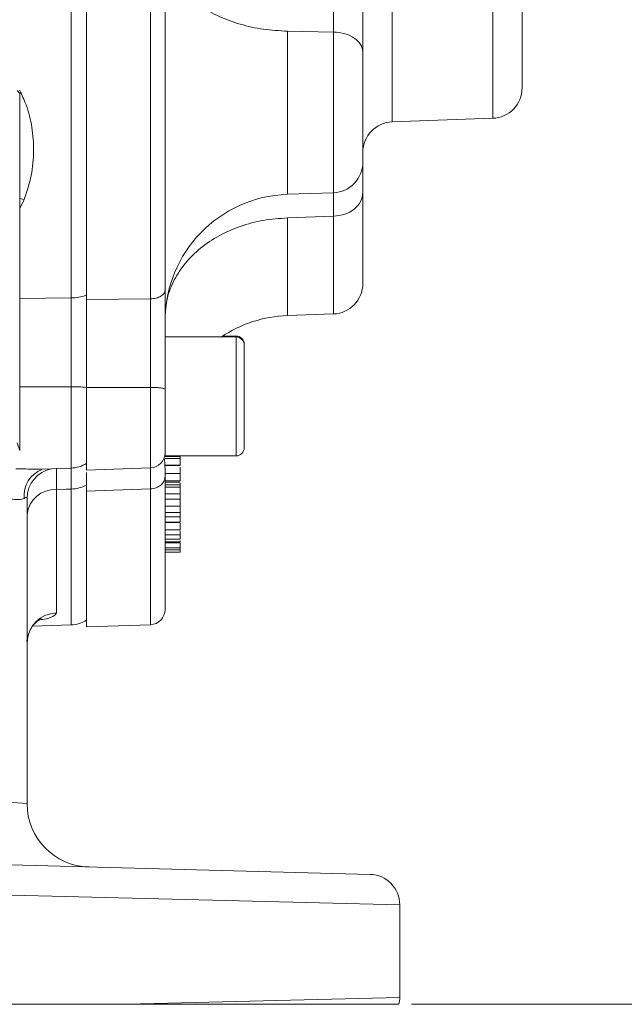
# Model space of a CAD drawing. Header units: inches. Extents: x 0.3 to 33.9, y 0.2 to 21.6.
# Tile 11 of 26: x 25.3 to 27.7, y 5 to 8.9. Entities that reach past the tile are written whole.
import ezdxf

# ---------------------------------------------------------------- set-up
doc = ezdxf.new("R2010")
doc.units = ezdxf.units.IN
doc.header["$MEASUREMENT"] = 0
doc.layers.add('SLD-0', color=7, linetype='Continuous', lineweight=15)
doc.styles.add('SLDTEXTSTYLE0', font='TXT', dxfattribs={"width": 0.75})
doc.dimstyles.new('SLDDIMSTYLE0', dxfattribs={"dimtxt": 0.25, "dimasz": 0.13, "dimexe": 0, "dimexo": 0.0625, "dimgap": 0.0625, "dimtad": 0, "dimtih": 1, "dimtoh": 1, "dimrnd": 1e-09, "dimzin": 12, "dimdsep": 46, "dimtxsty": 'SLDTEXTSTYLE0', "dimsah": 1, "dimcen": 0.09, "dimadec": 0, "dimazin": 3, "dimtfac": 1, "dimtofl": 0, "dimtmove": 0, "dimatfit": 3, "dimfxl": 1, "dimfrac": 2, "dimtolj": 1, "dimtzin": 12, "dimarcsym": 0})

# ---------------------------------------------------------------- blocks, each defined once
blk = doc.blocks.new('_D_10')
at = {"layer": 'SLD-0'}
for p, q in [((27.2357, 11.2786), (29.0613, 11.2786)), ((28.9363, 11.2786), (28.9363, 8.5626)), ((28.4572, 8.1886), (28.4064, 8.1886)), ((28.4064, 8.1886), (28.4064, 7.7917)), ((29.4154, 8.1886), (29.4662, 8.1886)), ((29.4662, 8.1886), (29.4662, 7.7917)), ((28.4064, 7.7917), (28.4572, 7.7917)), ((29.4662, 7.7917), (29.4154, 7.7917)), ((28.9363, 5.0249), (28.9363, 7.7409)), ((26.866, 5.0249), (29.0613, 5.0249))]:
    blk.add_line(p, q, dxfattribs=at)
for points in [[(28.9363, 11.2786), (28.9163, 11.1486), (28.9563, 11.1486)], [(28.9363, 5.0249), (28.9563, 5.1549), (28.9163, 5.1549)]]:
    blk.add_solid(points, dxfattribs=at)
at = {"layer": 'SLD-0', "char_height": 0.25, "attachment_point": 1, "style": 'SLDTEXTSTYLE0'}
for s, insert in [('6.25', (28.5114, 8.5616, -2.4475)), ('158.8', (28.5206, 8.114, -2.4475))]:
    blk.add_mtext(s, dxfattribs=dict(at, insert=insert))
blk = doc.blocks.new('_D_11')
at = {"layer": 'SLD-0'}
for p, q in [((23.369, 12.6045), (30.951, 12.6045)), ((30.826, 12.6045), (30.826, 9.2256)), ((30.3469, 8.8515), (30.2962, 8.8515)), ((30.2962, 8.8515), (30.2962, 8.4547)), ((31.3051, 8.8515), (31.3559, 8.8515)), ((31.3559, 8.8515), (31.3559, 8.4547)), ((30.2962, 8.4547), (30.3469, 8.4547)), ((31.3559, 8.4547), (31.3051, 8.4547)), ((30.826, 5.0249), (30.826, 8.4039)), ((26.866, 5.0249), (30.951, 5.0249))]:
    blk.add_line(p, q, dxfattribs=at)
for points in [[(30.826, 12.6045), (30.806, 12.4745), (30.846, 12.4745)], [(30.826, 5.0249), (30.846, 5.1549), (30.806, 5.1549)]]:
    blk.add_solid(points, dxfattribs=at)
at = {"layer": 'SLD-0', "char_height": 0.25, "attachment_point": 1, "style": 'SLDTEXTSTYLE0'}
for s, insert in [('7.58', (30.4012, 9.2246, -2.4475)), ('192.5', (30.4104, 8.7769, -2.4475))]:
    blk.add_mtext(s, dxfattribs=dict(at, insert=insert))

msp = doc.modelspace()

# ---------------------------------------------------------------- linework, layer by layer
at = {"color": 7, "linetype": 'Continuous', "lineweight": 15}
for p, q in [((25.5232, 7.8117), (25.5232, 11.2374)), ((25.5835, 11.239), (25.5835, 7.8054)), ((25.8356, 11.2364), (25.8356, 7.808)), ((26.5577, 8.8609), (26.376, 8.864)), ((25.32, 8.619), (25.3096, 8.6305)), ((25.32, 7.2098), (25.32, 8.619)), ((26.7893, 8.5067), (27.1857, 8.5205)), ((26.376, 8.2207), (26.5577, 8.227)), ((26.5577, 8.1339), (26.376, 8.1275)), ((25.8356, 7.808), (25.5835, 7.8054)), ((26.376, 7.7422), (26.5577, 7.7486)), ((26.1735, 7.6577), (25.8935, 7.6577)), ((25.8935, 7.1887), (25.8935, 7.6577)), ((26.1735, 7.6616), (26.1208, 7.6616)), ((25.8356, 7.4589), (25.5835, 7.4588)), ((25.5835, 7.4588), (25.5835, 7.1323)), ((25.32, 7.2098), (25.3096, 7.2406)), ((25.8935, 7.1887), (26.1735, 7.1887)), ((25.9535, 7.1867), (25.8935, 7.1867)), ((25.9535, 7.1785), (25.8935, 7.1785)), ((25.9535, 7.1521), (25.8935, 7.1521)), ((25.8935, 7.1508), (25.9535, 7.1508)), ((25.408, 7.1365), (25.5232, 7.1405)), ((25.5835, 7.1323), (25.8356, 7.1411)), ((25.8935, 7.12), (25.8935, 7.1077)), ((25.8935, 7.1187), (25.9535, 7.1187)), ((25.5835, 7.0733), (25.5835, 7.0496)), ((25.8935, 7.0906), (25.9535, 7.0906)), ((25.8935, 7.0852), (25.9535, 7.0852)), ((25.9535, 7.0746), (25.8935, 7.0746)), ((25.9535, 7.0763), (25.9535, 7.0814)), ((25.4648, 7.0559), (25.4648, 6.5691)), ((25.8356, 7.0584), (25.5835, 7.0496)), ((25.5835, 7.0496), (25.5835, 6.5137)), ((25.9535, 7.0646), (25.8935, 7.0646)), ((25.9535, 7.0392), (25.8935, 7.0392)), ((25.8935, 7.0388), (25.9535, 7.0388)), ((25.9535, 7.018), (25.9535, 7.0367)), ((25.349, 7.0213), (25.349, 5.8166)), ((25.8935, 7.018), (25.9535, 7.018)), ((25.8935, 6.9904), (25.9535, 6.9904)), ((25.8935, 6.9655), (25.9535, 6.9655)), ((25.9535, 6.9655), (25.9535, 6.9881)), ((25.8935, 6.948), (25.9535, 6.948)), ((25.9535, 6.9273), (25.8935, 6.9273)), ((25.9535, 6.9254), (25.8935, 6.9254)), ((25.8935, 6.8967), (25.9535, 6.8967)), ((25.8935, 6.8767), (25.9535, 6.8767)), ((25.9535, 6.9), (25.9535, 6.9021)), ((25.9535, 6.8598), (25.8935, 6.8598)), ((25.8935, 6.8495), (25.9535, 6.8495)), ((25.8935, 6.8462), (25.9535, 6.8462)), ((25.9535, 6.8259), (25.8935, 6.8259)), ((25.9535, 6.8177), (25.8935, 6.8177)), ((25.9535, 6.8087), (25.8935, 6.8087)), ((25.3706, 6.5162), (25.5232, 6.5215)), ((25.5835, 6.5137), (25.8356, 6.5225)), ((25.2283, 5.8261), (25.349, 5.8166)), ((24.8713, 5.5855), (26.7021, 5.5376)), ((26.819, 5.4176), (24.8713, 5.4656)), ((26.819, 5.4176), (26.819, 5.0514)), ((25.7424, 5.0249), (26.819, 5.0514)), ((25.7424, 5.0249), (24.8713, 5.0249))]:
    msp.add_line(p, q, dxfattribs=at)
at = {"color": 8, "linetype": 'Continuous', "lineweight": 15}
for p, q in [((26.7893, 10.4305), (26.7893, 8.5067)), ((27.1857, 10.4216), (27.1857, 8.5205)), ((26.376, 8.864), (26.376, 8.2207)), ((26.5577, 8.227), (26.5577, 8.8609)), ((25.3379, 8.1995), (25.32, 8.1643)), ((26.376, 8.1275), (26.376, 7.7422)), ((26.5577, 7.7486), (26.5577, 8.1339)), ((25.32, 7.8095), (25.5232, 7.8117)), ((26.1735, 7.6577), (26.1735, 7.6616)), ((26.1735, 7.1887), (26.1735, 7.6577)), ((25.5232, 7.4615), (25.32, 7.4615)), ((25.5232, 7.1405), (25.5232, 7.4615)), ((25.8356, 7.4589), (25.8356, 7.1411)), ((25.5232, 6.5215), (25.5232, 7.0579)), ((25.8356, 7.0584), (25.8356, 6.5225))]:
    msp.add_line(p, q, dxfattribs=at)
at = {"color": 8, "linetype": 'Continuous', "lineweight": 15, "flags": 128}
msp.add_lwpolyline([(25.3379, 8.1995), (25.3208, 8.2038), (25.32, 8.204)], dxfattribs=at)
at = {"color": 7, "linetype": 'Continuous', "lineweight": 15, "flags": 128}
msp.add_lwpolyline([(25.5232, 7.0579), (25.5032, 7.0572), (25.4648, 7.0559)], dxfattribs=at)
at = {"color": 7, "linetype": 'Continuous', "lineweight": 15}
for centre, radius, start, end in [((27.1815, 8.6404), 0.12, 272, 0), ((26.7935, 8.3867), 0.12, 92, 180), ((26.5535, 8.3469), 0.12, 272, 0), ((26.3935, 7.721), 0.5, 92, 180), ((26.5535, 7.8685), 0.12, 272, 0), ((25.5207, 8.001), 0.1893, 270.7382, 289.3569), ((26.3935, 7.2425), 0.5, 92, 123.8721), ((26.1735, 7.6296), 0.032, 0, 90), ((26.1735, 7.6257), 0.032, 0, 90), ((25.5215, 6.6746), 0.7869, 85.4846, 89.8806), ((25.8335, 7.2011), 0.06, 272, 0), ((26.1735, 7.2207), 0.032, 270, 0), ((25.519, 7.2604), 0.12, 272, 302.5136), ((25.5198, 7.1969), 0.139, 271.3785, 297.2489), ((25.4584, 6.946), 0.11, 86.6797, 174.0955), ((25.4679, 6.4502), 0.1189, 91.5048, 179.541), ((25.8335, 6.5825), 0.06, 272, 0), ((25.519, 6.6414), 0.12, 272, 302.5136), ((25.599, 5.8166), 0.25, 180, 268.5), ((26.699, 5.4176), 0.12, 0, 88.5), ((26.699, 5.0514), 0.12, 347.2426, 0)]:
    msp.add_arc(centre, radius, start, end, dxfattribs=at)
at = {"color": 8, "linetype": 'Continuous', "lineweight": 15}
for centre, radius, start, end in [((25.4478, 7.0313), 0.111, 110.7684, 185.2592), ((25.4681, 7.0207), 0.1192, 100.7884, 179.7509)]:
    msp.add_arc(centre, radius, start, end, dxfattribs=at)
at = {"color": 7, "linetype": 'Continuous', "lineweight": 15}
for points, knots in [([(25.8935, 11.2022), (25.8935, 11.1224), (25.8935, 10.9614), (25.8935, 10.6994), (25.8935, 10.4217), (25.8935, 10.1298), (25.8935, 9.8281), (25.8935, 9.5218), (25.8935, 9.2155), (25.8935, 8.9138), (25.8935, 8.6221), (25.8935, 8.3446), (25.8935, 8.0829), (25.8935, 7.922), (25.8935, 7.8423)], [0, 0, 0, 0, 0.079937, 0.161332, 0.244098, 0.328859, 0.414198, 0.5, 0.585797, 0.671136, 0.755901, 0.838663, 0.920061, 1, 1, 1, 1]), ([(27.3015, 10.3144), (27.3015, 10.2914), (27.3015, 10.2445), (27.3015, 10.1479), (27.3015, 10.0324), (27.3015, 9.8996), (27.3015, 9.7557), (27.3015, 9.6072), (27.3015, 9.4606), (27.3015, 9.3192), (27.3015, 9.183), (27.3015, 9.0527), (27.3015, 8.932), (27.3015, 8.8271), (27.3015, 8.7429), (27.3015, 8.6832), (27.3015, 8.6469), (27.3015, 8.6426), (27.3015, 8.6405)], [0, 0, 0, 0, 0.059446, 0.121453, 0.185292, 0.250088, 0.314884, 0.378722, 0.440729, 0.500175, 0.559621, 0.621628, 0.685467, 0.750263, 0.815059, 0.878898, 0.940904, 1, 1, 1, 1]), ([(26.5577, 8.8609), (26.5577, 8.8803), (26.5579, 8.9165), (26.5581, 8.9852), (26.5581, 9.0486), (26.5581, 9.1039), (26.558, 9.1373), (26.5579, 9.175), (26.5578, 9.2156), (26.5577, 9.2471), (26.5577, 9.2603)], [0, 0, 0, 0, 0.1730747, 0.3225573, 0.5424161, 0.6421378, 0.7166316, 0.7777093, 0.9066754, 1, 1, 1, 1]), ([(26.6735, 8.7829), (26.6735, 8.8182), (26.6735, 8.8889), (26.6735, 9.0135), (26.6735, 9.1452), (26.6735, 9.2338), (26.6735, 9.2781)], [0, 0, 0, 0, 0.249422, 0.498998, 0.749372, 1, 1, 1, 1]), ([(26.6735, 8.3497), (26.6735, 8.349), (26.6735, 8.3463), (26.6735, 8.368), (26.6735, 8.4128), (26.6735, 8.4769), (26.6735, 8.5528), (26.6735, 8.6355), (26.6735, 8.717), (26.6735, 8.7613), (26.6735, 8.7829)], [0, 0, 0, 0, 0.0501288, 0.1886209, 0.327113, 0.4590806, 0.5910482, 0.7295403, 0.8680324, 1, 1, 1, 1]), ([(26.6735, 8.3385), (26.6735, 8.3269), (26.6735, 8.3022), (26.6735, 8.2536), (26.6735, 8.2278)], [0, 0, 0, 0, 0.467878, 1, 1, 1, 1]), ([(26.5577, 8.1339), (26.5577, 8.1485), (26.5579, 8.1757), (26.558, 8.2079), (26.5581, 8.2204), (26.5581, 8.2272)], [0, 0, 0, 0, 0.343487, 0.640152, 1, 1, 1, 1]), ([(26.6735, 7.8686), (26.6735, 7.8707), (26.6735, 7.8748), (26.6735, 7.9089), (26.6735, 7.962), (26.6735, 8.0344), (26.6735, 8.1216), (26.6735, 8.1927), (26.6735, 8.2278)], [0, 0, 0, 0, 0.171598, 0.3434377, 0.5138344, 0.6793066, 0.8414303, 1, 1, 1, 1]), ([(25.5232, 7.4615), (25.5232, 7.4917), (25.5234, 7.553), (25.5235, 7.6441), (25.5234, 7.7327), (25.5232, 7.785), (25.5232, 7.8117)], [0, 0, 0, 0, 0.245724, 0.500002, 0.745724, 1, 1, 1, 1]), ([(25.5835, 7.8167), (25.5835, 7.7941), (25.5835, 7.7465), (25.5835, 7.6661), (25.5835, 7.5796), (25.5835, 7.51), (25.5835, 7.4699), (25.5835, 7.4591)], [0, 0, 0, 0, 0.211849, 0.447859, 0.677208, 0.913209, 1, 1, 1, 1]), ([(25.8935, 7.8423), (25.8935, 7.8131), (25.8935, 7.7547), (25.8935, 7.6564), (25.8935, 7.5542), (25.8935, 7.4856), (25.8935, 7.4513)], [0, 0, 0, 0, 0.250005, 0.500038, 0.749999, 1, 1, 1, 1]), ([(25.5835, 7.8054), (25.5835, 7.7919), (25.5835, 7.7716), (25.5835, 7.7429), (25.5835, 7.7198), (25.5835, 7.6951), (25.5835, 7.6647), (25.5835, 7.6336), (25.5835, 7.5965), (25.5835, 7.5645), (25.5835, 7.5292), (25.5835, 7.4961), (25.5835, 7.4713), (25.5835, 7.4588)], [0, 0, 0, 0, 0.132623, 0.198953, 0.266873, 0.342283, 0.417807, 0.531019, 0.606546, 0.727921, 0.79553, 0.896921, 1, 1, 1, 1]), ([(25.8356, 7.808), (25.8356, 7.7845), (25.8357, 7.7425), (25.8357, 7.6797), (25.8357, 7.6261), (25.8357, 7.5808), (25.8357, 7.5364), (25.8356, 7.4973), (25.8356, 7.4703), (25.8356, 7.4589)], [0, 0, 0, 0, 0.227167, 0.405662, 0.543405, 0.681947, 0.778223, 0.906866, 1, 1, 1, 1]), ([(26.2055, 7.2207), (26.2055, 7.2234), (26.2055, 7.2275), (26.2055, 7.2528), (26.2055, 7.2789), (26.2055, 7.3114), (26.2055, 7.3585), (26.2055, 7.4232), (26.2055, 7.4878), (26.2055, 7.535), (26.2055, 7.5674), (26.2055, 7.5936), (26.2055, 7.6188), (26.2055, 7.623), (26.2055, 7.6257)], [0, 0, 0, 0, 0.119728, 0.18418, 0.25, 0.31582, 0.380272, 0.5, 0.619728, 0.68418, 0.75, 0.81582, 0.880272, 1, 1, 1, 1]), ([(25.8935, 7.4513), (25.8935, 7.4347), (25.8935, 7.4008), (25.8935, 7.3506), (25.8935, 7.3044), (25.8935, 7.2647), (25.8935, 7.2329), (25.8935, 7.2115), (25.8935, 7.2011), (25.8935, 7.2022), (25.8935, 7.2025)], [0, 0, 0, 0, 0.132735, 0.269009, 0.405283, 0.538018, 0.670753, 0.807027, 0.943301, 1, 1, 1, 1]), ([(25.9535, 7.1866), (25.9535, 7.1858), (25.9535, 7.1846), (25.9535, 7.1813), (25.9535, 7.1792), (25.9535, 7.1785)], [0, 0, 0, 0, 0.558217, 0.836387, 1, 1, 1, 1]), ([(25.8934, 7.12), (25.8934, 7.1219), (25.8934, 7.131), (25.8931, 7.1439), (25.8925, 7.1583), (25.8913, 7.1718), (25.8902, 7.178), (25.8886, 7.1786), (25.8881, 7.1788)], [0, 0, 0, 0, 0.049485, 0.240704, 0.409257, 0.616844, 0.879438, 1, 1, 1, 1]), ([(25.9535, 7.1521), (25.9535, 7.1531), (25.9535, 7.1555), (25.9535, 7.1615), (25.9535, 7.1681), (25.9535, 7.1741), (25.9535, 7.1771), (25.9535, 7.1785)], [0, 0, 0, 0, 0.1567098, 0.4011736, 0.6662758, 0.8519092, 1, 1, 1, 1]), ([(25.9535, 7.155), (25.9535, 7.1562), (25.9535, 7.1608), (25.9535, 7.1664), (25.9535, 7.1703), (25.9535, 7.1709)], [0, 0, 0, 0, 0.2279242, 0.866943, 1, 1, 1, 1]), ([(25.4645, 7.1399), (25.4645, 7.1374), (25.4645, 7.1323), (25.4645, 7.1196), (25.4645, 7.1028), (25.4646, 7.0819), (25.4647, 7.0646), (25.4648, 7.0559)], [0, 0, 0, 0, 0.194312, 0.390223, 0.591225, 0.793998, 1, 1, 1, 1]), ([(25.5835, 7.1233), (25.5835, 7.1227), (25.5835, 7.1201), (25.5835, 7.1118), (25.5835, 7.0992), (25.5835, 7.0839), (25.5835, 7.0679), (25.5835, 7.0565), (25.5835, 7.0496)], [0, 0, 0, 0, 0.051819, 0.204518, 0.449913, 0.654904, 0.791595, 1, 1, 1, 1]), ([(25.9535, 7.1187), (25.9535, 7.1224), (25.9535, 7.1302), (25.9535, 7.1392), (25.9535, 7.144)], [0, 0, 0, 0, 0.470328, 1, 1, 1, 1]), ([(25.9535, 7.0906), (25.9535, 7.0926), (25.9535, 7.0966), (25.9535, 7.1053), (25.9535, 7.1137), (25.9535, 7.1187)], [0, 0, 0, 0, 0.2924, 0.585087, 1, 1, 1, 1]), ([(25.8935, 7.1077), (25.8935, 7.0556), (25.8935, 6.9503), (25.8935, 6.8223), (25.8935, 6.7171), (25.8935, 6.6405), (25.8935, 6.5915), (25.8935, 6.5856), (25.8935, 6.5826)], [0, 0, 0, 0, 0.16012, 0.323163, 0.488952, 0.658735, 0.829677, 1, 1, 1, 1]), ([(25.9535, 7.0745), (25.9535, 7.0744), (25.9535, 7.074), (25.9535, 7.0714), (25.9535, 7.0677), (25.9535, 7.0655), (25.9535, 7.0646)], [0, 0, 0, 0, 0.046292, 0.584059, 0.845957, 1, 1, 1, 1]), ([(25.9535, 7.0392), (25.9535, 7.04), (25.9535, 7.0421), (25.9535, 7.0477), (25.9535, 7.0541), (25.9535, 7.0601), (25.9535, 7.0632), (25.9535, 7.0646)], [0, 0, 0, 0, 0.15671, 0.401174, 0.666276, 0.851909, 1, 1, 1, 1]), ([(25.349, 7.0213), (25.3487, 7.0226), (25.348, 7.026), (25.3431, 7.0246), (25.3384, 7.0218), (25.3373, 7.0211)], [0, 0, 0, 0, 0.344922, 0.848485, 1, 1, 1, 1]), ([(25.9535, 6.9904), (25.9535, 6.991), (25.9535, 6.9924), (25.9535, 6.9973), (25.9535, 7.0045), (25.9535, 7.0121), (25.9535, 7.0165), (25.9535, 7.018)], [0, 0, 0, 0, 0.122482, 0.301752, 0.57769, 0.860686, 1, 1, 1, 1]), ([(25.9535, 6.9904), (25.9535, 6.9901), (25.9535, 6.9896), (25.9535, 6.9902), (25.9535, 6.9904)], [0, 0, 0, 0, 0.72059, 1, 1, 1, 1]), ([(25.9535, 6.948), (25.9535, 6.9494), (25.9535, 6.9532), (25.9535, 6.959), (25.9535, 6.9633), (25.9535, 6.9655)], [0, 0, 0, 0, 0.218061, 0.607467, 1, 1, 1, 1]), ([(25.9535, 6.948), (25.9535, 6.947), (25.9535, 6.9442), (25.9535, 6.9383), (25.9535, 6.9328), (25.9535, 6.9287), (25.9535, 6.9277), (25.9535, 6.9273)], [0, 0, 0, 0, 0.116766, 0.316948, 0.687458, 0.870936, 1, 1, 1, 1]), ([(25.9535, 6.9283), (25.9535, 6.9279), (25.9535, 6.927), (25.9535, 6.9269), (25.9535, 6.9272), (25.9535, 6.9273)], [0, 0, 0, 0, 0.401269, 0.891954, 1, 1, 1, 1]), ([(25.9535, 6.8967), (25.9535, 6.8972), (25.9535, 6.8983), (25.9535, 6.903), (25.9535, 6.9114), (25.9535, 6.9188), (25.9535, 6.9232)], [0, 0, 0, 0, 0.127601, 0.300966, 0.585424, 1, 1, 1, 1]), ([(25.9535, 6.8967), (25.9535, 6.8964), (25.9535, 6.8962), (25.9535, 6.8966), (25.9535, 6.8967)], [0, 0, 0, 0, 0.937545, 1, 1, 1, 1]), ([(25.9535, 6.8767), (25.9535, 6.8771), (25.9535, 6.878), (25.9535, 6.8822), (25.9535, 6.8872), (25.9535, 6.8914), (25.9535, 6.8926)], [0, 0, 0, 0, 0.176816, 0.435885, 0.828516, 1, 1, 1, 1]), ([(25.9535, 6.8598), (25.9535, 6.8603), (25.9535, 6.8614), (25.9535, 6.8658), (25.9535, 6.8713), (25.9535, 6.8769), (25.9535, 6.8802), (25.9535, 6.8816)], [0, 0, 0, 0, 0.15671, 0.401174, 0.666276, 0.851909, 1, 1, 1, 1]), ([(25.9535, 6.8495), (25.9535, 6.8498), (25.9535, 6.8501), (25.9535, 6.8531), (25.9535, 6.8532)], [0, 0, 0, 0, 0.944071, 1, 1, 1, 1]), ([(25.9535, 6.8259), (25.9535, 6.8283), (25.9535, 6.8318), (25.9535, 6.8392), (25.9535, 6.8436), (25.9535, 6.8459), (25.9535, 6.8462)], [0, 0, 0, 0, 0.50378, 0.737382, 0.971834, 1, 1, 1, 1]), ([(25.9535, 6.8259), (25.9535, 6.8251), (25.9535, 6.8238), (25.9535, 6.8208), (25.9535, 6.8187), (25.9535, 6.8177)], [0, 0, 0, 0, 0.409669, 0.69267, 1, 1, 1, 1]), ([(25.9535, 6.8087), (25.9535, 6.8088), (25.9535, 6.8091), (25.9535, 6.8108), (25.9535, 6.8133), (25.9535, 6.8158), (25.9535, 6.8171), (25.9535, 6.8177)], [0, 0, 0, 0, 0.1422185, 0.3702958, 0.7054741, 0.8758511, 1, 1, 1, 1]), ([(25.349, 6.4512), (25.349, 6.4512), (25.3474, 6.4625), (25.353, 6.4841), (25.3647, 6.5105), (25.3801, 6.5291), (25.394, 6.5402), (25.4042, 6.5456), (25.4051, 6.5459), (25.4055, 6.546)], [0, 0, 0, 0, 0.000361, 0.22448, 0.414908, 0.583563, 0.733918, 0.872553, 1, 1, 1, 1]), ([(25.349, 5.8166), (25.3491, 5.8088), (25.3493, 5.8011), (25.3492, 5.805), (25.3492, 5.805)], [0, 0, 0, 0, 0.99997, 1, 1, 1, 1]), ([(26.816, 5.0249), (26.8133, 5.0249), (26.8079, 5.0249), (26.7657, 5.0249), (26.7019, 5.0249), (26.6139, 5.0249), (26.5026, 5.0249), (26.3702, 5.0249), (26.2028, 5.0249), (25.9964, 5.0249), (25.8271, 5.0249), (25.7424, 5.0249)], [0, 0, 0, 0, 0.110362, 0.213754, 0.317476, 0.420866, 0.524226, 0.627917, 0.731274, 0.865638, 1, 1, 1, 1])]:
    msp.add_open_spline(points, degree=3, knots=knots, dxfattribs=at)
for points in [[(25.8935, 9.1879), (25.8952, 9.1671), (25.8988, 9.1257), (25.9272, 9.0657), (25.9715, 9.0103), (26.0316, 8.9614), (26.1049, 8.9208), (26.1889, 8.8902), (26.2803, 8.8697), (26.3441, 8.8659), (26.376, 8.864)], [(26.6735, 8.7829), (26.6717, 8.7929), (26.6683, 8.8129), (26.6417, 8.8383), (26.6036, 8.8565), (26.573, 8.8594), (26.5577, 8.8609)], [(26.6735, 8.2278), (26.6717, 8.2158), (26.6683, 8.1917), (26.6417, 8.1611), (26.6036, 8.1392), (26.573, 8.1357), (26.5577, 8.1339)], [(25.8935, 7.7359), (25.8952, 7.7609), (25.8988, 7.8111), (25.9272, 7.8836), (25.9715, 7.9506), (26.0316, 8.0098), (26.1049, 8.0589), (26.1889, 8.0959), (26.2803, 8.1207), (26.3441, 8.1253), (26.376, 8.1275)], [(25.8935, 7.8423), (25.8926, 7.8379), (25.8909, 7.8291), (25.8776, 7.818), (25.8585, 7.81), (25.8432, 7.8087), (25.8356, 7.808)], [(25.8935, 7.4513), (25.8926, 7.4523), (25.8909, 7.4543), (25.8776, 7.4567), (25.8585, 7.4585), (25.8432, 7.4588), (25.8356, 7.4589)], [(25.8935, 7.1077), (25.8926, 7.1014), (25.8909, 7.0888), (25.8776, 7.0727), (25.8585, 7.0612), (25.8432, 7.0594), (25.8356, 7.0584)]]:
    msp.add_open_spline(points, degree=3, dxfattribs=at)
at = {"color": 8, "linetype": 'Continuous', "lineweight": 15}
for points, knots in [([(25.3197, 8.6313), (25.3287, 8.6123), (25.3509, 8.5654), (25.3706, 8.4844), (25.3773, 8.3903), (25.3684, 8.2934), (25.3482, 8.2311), (25.3379, 8.1995)], [0, 0, 0, 0, 0.13776, 0.340937, 0.55041, 0.77219, 1, 1, 1, 1]), ([(25.3052, 7.1376), (25.3156, 7.1374), (25.3372, 7.1371), (25.3682, 7.1364), (25.3926, 7.1359), (25.4047, 7.1365), (25.408, 7.1367)], [0, 0, 0, 0, 0.2755798, 0.5776608, 0.8853615, 1, 1, 1, 1]), ([(25.5232, 7.0579), (25.5232, 7.0739), (25.5234, 7.1064), (25.5235, 7.1346), (25.5234, 7.1481), (25.5233, 7.1459), (25.5233, 7.1453)], [0, 0, 0, 0, 0.298226, 0.606832, 0.905056, 1, 1, 1, 1]), ([(25.8357, 7.1418), (25.8357, 7.1413), (25.8357, 7.1391), (25.8357, 7.1305), (25.8357, 7.1156), (25.8357, 7.0981), (25.8356, 7.0797), (25.8356, 7.0647), (25.8356, 7.0584)], [0, 0, 0, 0, 0.059586, 0.277534, 0.496748, 0.649085, 0.852635, 1, 1, 1, 1]), ([(25.3373, 7.0211), (25.3315, 7.019), (25.325, 7.0165), (25.3069, 7.0162), (25.2884, 7.0184), (25.2672, 7.0193), (25.259, 7.0197)], [0, 0, 0, 0, 0.340009, 0.380694, 0.758306, 1, 1, 1, 1]), ([(25.4648, 6.5691), (25.4616, 6.5644), (25.4554, 6.5549), (25.4292, 6.5463), (25.4066, 6.5432), (25.4049, 6.543)], [0, 0, 0, 0, 0.478797, 0.96178, 1, 1, 1, 1])]:
    msp.add_open_spline(points, degree=3, knots=knots, dxfattribs=at)

# ---------------------------------------------------------------- dimensions: what is measured, and where the dimension line sits
at = {"layer": 'SLD-0'}
for base, p2, picture, middle in [((30.826, 12.6045), (23.319, 12.6045), '_D_11', (30.826, 8.8147)), ((28.9363, 11.2786), (27.1857, 11.2786), '_D_10', (28.9363, 8.1518))]:
    dim = msp.add_linear_dim(base=base, p1=(26.816, 5.0249), p2=p2, angle=90, dimstyle='SLDDIMSTYLE0', dxfattribs=at)
    dim.commit()
    dim.dimension.update_dxf_attribs({"geometry": picture, "text_midpoint": middle, "dimtype": 160})

doc.saveas('drawing.dxf')
